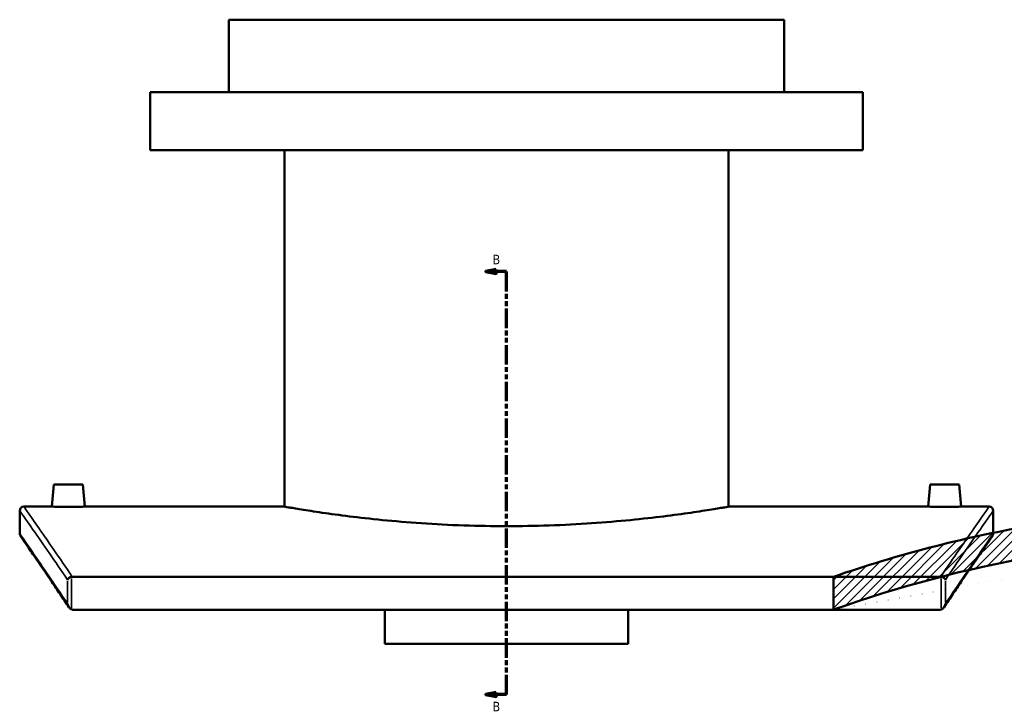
# Model space of a CAD drawing. Header units: millimetres. Extents: x -604 to 1145, y -409 to 894.
# Tile 2 of 11: x -604 to -129, y 109 to 441. Entities that reach past the tile are written whole.
import ezdxf

# ---------------------------------------------------------------- set-up
doc = ezdxf.new("R2010")
doc.units = ezdxf.units.MM
doc.linetypes.add('DOUBLE_DASH_CHAIN', pattern=[1.2403, 0.6614, -0.0827, 0.1654, -0.0827, 0.1654, -0.0827])
for name, color, linetype, lineweight in [('Hatch (ANSI)', 7, 'Continuous', 18), ('Section Line (ANSI)', 7, 'DOUBLE_DASH_CHAIN', 70), ('Visible (ANSI)', 7, 'Continuous', 50), ('Visible Narrow (ANSI)', 7, 'Continuous', 35)]:
    doc.layers.add(name, color=color, linetype=linetype, lineweight=lineweight)
doc.styles.add('Label Text (ANSI)', font='tahoma.ttf')

# ---------------------------------------------------------------- blocks, each defined once
blk = doc.blocks.new('2dTransSection0')
at = {"layer": 'Section Line (ANSI)', "linetype": 'Continuous'}
for p, q in [((-374.1, 320.41), (-379.1, 319.41)), ((-374.1, 319.41), (-379.1, 319.41)), ((-379.1, 319.41), (-374.1, 318.41)), ((-374.1, 318.41), (-374.1, 320.41)), ((-369.1, 319.41), (-374.1, 319.41)), ((-369.1, 309.82), (-369.1, 319.41)), ((-369.1, 115.25), (-369.1, 124.83)), ((-374.1, 116.25), (-379.1, 115.25)), ((-374.1, 115.25), (-379.1, 115.25)), ((-379.1, 115.25), (-374.1, 114.25)), ((-374.1, 114.25), (-374.1, 116.25)), ((-369.1, 115.25), (-374.1, 115.25))]:
    blk.add_line(p, q, dxfattribs=at)
at = {"layer": 'Section Line (ANSI)', "linetype": 'DOUBLE_DASH_CHAIN', "ltscale": 14.26161}
blk.add_line((-369.1, 115.25), (-369.1, 319.41), dxfattribs=at)
at = {"layer": 'Section Line (ANSI)', "linetype": 'Continuous', "flags": 128}
for points in [[(-374.1, 320.41), (-379.1, 319.41), (-374.1, 318.41), (-374.1, 320.41)], [(-374.1, 116.25), (-379.1, 115.25), (-374.1, 114.25), (-374.1, 116.25)]]:
    blk.add_lwpolyline(points, dxfattribs=at)
at = {"layer": 'Section Line (ANSI)'}
for points in [[(-374.1, 320.41), (-379.1, 319.41), (-374.1, 318.41), (-374.1, 320.41)], [(-374.1, 116.25), (-379.1, 115.25), (-374.1, 114.25), (-374.1, 116.25)]]:
    blk.add_solid(points, dxfattribs=at)
at = {"layer": 'Section Line (ANSI)', "char_height": 4.57, "attachment_point": 7, "style": 'Label Text (ANSI)'}
for insert in [(-375.85, 322.91), (-375.85, 107.17)]:
    blk.add_mtext('B', dxfattribs=dict(at, insert=insert))

msp = doc.modelspace()

# ---------------------------------------------------------------- hatches: boundary and pattern name
at = {"layer": 'Hatch (ANSI)'}
h = msp.add_hatch(dxfattribs=at)
h.set_pattern_fill('ANSI31', color=256, scale=25.4, style=0)
h.set_pattern_definition([(45, (0, 0), (-2.245064, 2.245064), [])])
edge = h.paths.add_edge_path()
edge.add_line((71.45, 319.41), (71.45, 200.5))
edge.add_ellipse((-10.05, -409.07), major_axis=(-609.58, 81.5), ratio=1, start_angle=270, end_angle=276.86992)
edge.add_line((-2.05, 205.88), (-2.05, 319.41))
edge.add_line((-2.05, 319.41), (-4.85, 319.41))
edge.add_line((-4.85, 319.41), (-4.85, 190.9))
edge.add_ellipse((-10.05, -409.07), major_axis=(599.98, -5.2), ratio=1, start_angle=66.63664, end_angle=90, ccw=False)
edge.add_line((232.65, 139.65), (235.8, 139.65))
edge.add_line((235.8, 139.65), (235.8, 154.65))
edge.add_ellipse((-10.05, -409.07), major_axis=(-563.72, 245.85), ratio=1, start_angle=270, end_angle=283.52449)
edge.add_line((97.15, 196.51), (97.15, 319.41))
edge.add_line((97.15, 319.41), (71.45, 319.41))
edge = h.paths.add_edge_path()
edge.add_line((-91.55, 200.5), (-91.55, 319.41))
edge.add_line((-91.55, 319.41), (-117.25, 319.41))
edge.add_line((-117.25, 319.41), (-117.25, 196.51))
edge.add_ellipse((-10.05, -409.07), major_axis=(-605.58, -107.2), ratio=1, start_angle=270, end_angle=279.05278)
edge.add_line((-211.2, 172.1), (-211.2, 156.2))
edge.add_ellipse((-10.05, -409.07), major_axis=(565.28, 201.15), ratio=1, start_angle=70.90883, end_angle=90, ccw=False)
edge.add_line((-15.25, 190.9), (-15.25, 319.41))
edge.add_line((-15.25, 319.41), (-18.05, 319.41))
edge.add_line((-18.05, 319.41), (-18.05, 205.88))
edge.add_ellipse((-10.05, -409.07), major_axis=(-614.95, -8), ratio=1, start_angle=270, end_angle=276.86992)

# ---------------------------------------------------------------- linework, layer by layer
at = {"layer": 'Visible (ANSI)'}
for p, q in [((-235.1, 440.93), (-503.1, 440.93)), ((-503.1, 405.93), (-503.1, 440.93)), ((-235.1, 405.93), (-235.1, 440.93)), ((-197.1, 405.93), (-541.1, 405.93)), ((-541.1, 377.93), (-541.1, 405.93)), ((-197.1, 377.93), (-197.1, 405.93)), ((-197.1, 377.93), (-541.1, 377.93)), ((-476.3, 205.93), (-476.3, 377.93)), ((-261.9, 205.93), (-261.9, 377.93)), ((-587.6, 216.53), (-588.53, 205.93)), ((-573.6, 216.53), (-587.6, 216.53)), ((-573.6, 216.53), (-572.68, 205.93)), ((-164.6, 216.53), (-165.53, 205.93)), ((-164.6, 216.53), (-150.6, 216.53)), ((-150.6, 216.53), (-149.68, 205.93)), ((-602.1, 205.93), (-588.53, 205.93)), ((-572.68, 205.93), (-476.3, 205.93)), ((-261.9, 205.93), (-165.53, 205.93)), ((-149.68, 205.93), (-136.1, 205.93)), ((-604.1, 192.93), (-604.1, 203.93)), ((-134.1, 203.93), (-134.1, 192.93)), ((-159.5, 172.1), (-578.7, 172.1)), ((-211.2, 172.1), (-211.2, 156.2)), ((-578.39, 156.2), (-159.82, 156.2)), ((-427.85, 139.65), (-427.85, 156.2)), ((-310.35, 156.2), (-310.35, 139.65)), ((-427.85, 139.65), (-310.35, 139.65))]:
    msp.add_line(p, q, dxfattribs=at)
for centre, radius, start, end in [((-602.1, 203.93), 2, 90, 180), ((-136.1, 203.93), 2, 0, 90), ((-10.05, -409.07), 615, 100.03845, 109.09122), ((-602.1, 192.93), 2, 180, 214.6621), ((-10.05, -409.07), 600, 90.49657, 109.58774), ((-136.1, 192.93), 2, 325.3379, 0)]:
    msp.add_arc(centre, radius, start, end, dxfattribs=at)
for points, knots in [([(-572.68, 205.93), (-572.68, 205.93), (-572.88, 205.92), (-573.68, 205.91), (-574.29, 205.91), (-575.7, 205.9), (-576.59, 205.89), (-578.55, 205.88), (-579.61, 205.88), (-580.6, 205.88), (-581.6, 205.88), (-582.66, 205.88), (-584.62, 205.89), (-585.51, 205.9), (-586.91, 205.91), (-587.52, 205.91), (-588.33, 205.92), (-588.53, 205.93), (-588.53, 205.93)], [3.58442, 3.58442, 3.58442, 3.58442, 3.883103, 3.883103, 4.181785, 4.181785, 4.480506, 4.480506, 4.779227, 4.779227, 4.779227, 5.077948, 5.077948, 5.376669, 5.376669, 5.675351, 5.675351, 5.974034, 5.974034, 5.974034, 5.974034]), ([(-261.9, 205.93), (-261.9, 205.93), (-262.55, 205.81), (-265.27, 205.35), (-267.34, 205), (-272.82, 204.11), (-276.22, 203.58), (-284.09, 202.44), (-288.55, 201.83), (-298.05, 200.65), (-303.42, 200.04), (-315.12, 198.89), (-321.44, 198.35), (-334.64, 197.46), (-341.53, 197.1), (-355.39, 196.63), (-362.36, 196.51), (-375.85, 196.51), (-382.82, 196.63), (-396.68, 197.1), (-403.56, 197.46), (-416.77, 198.35), (-423.09, 198.89), (-434.79, 200.04), (-440.15, 200.65), (-449.66, 201.83), (-454.12, 202.44), (-461.98, 203.58), (-465.39, 204.11), (-470.87, 205), (-472.94, 205.35), (-475.66, 205.81), (-476.3, 205.93), (-476.3, 205.93)], [16.187918, 16.187918, 16.187918, 16.187918, 18.211375, 18.211375, 20.234833, 20.234833, 22.25829, 22.25829, 24.281748, 24.281748, 26.30527, 26.30527, 28.328792, 28.328792, 30.352314, 30.352314, 32.375836, 32.375836, 34.399358, 34.399358, 36.422881, 36.422881, 38.446403, 38.446403, 40.469925, 40.469925, 42.493382, 42.493382, 44.51684, 44.51684, 46.540297, 46.540297, 48.563754, 48.563754, 48.563754, 48.563754]), ([(-149.68, 205.93), (-149.68, 205.93), (-149.88, 205.92), (-150.68, 205.91), (-151.29, 205.91), (-152.7, 205.9), (-153.59, 205.89), (-155.55, 205.88), (-156.61, 205.88), (-158.6, 205.88), (-159.66, 205.88), (-161.62, 205.89), (-162.51, 205.9), (-163.91, 205.91), (-164.52, 205.91), (-165.33, 205.92), (-165.53, 205.93), (-165.53, 205.93)], [1.194807, 1.194807, 1.194807, 1.194807, 1.493489, 1.493489, 1.792172, 1.792172, 2.090893, 2.090893, 2.389614, 2.389614, 2.688334, 2.688334, 2.987055, 2.987055, 3.285738, 3.285738, 3.58442, 3.58442, 3.58442, 3.58442]), ([(-580.32, 157.38), (-581.82, 159.62), (-583.26, 161.76), (-586, 165.82), (-587.3, 167.74), (-589.77, 171.38), (-590.93, 173.1), (-593.12, 176.31), (-594.14, 177.81), (-596.03, 180.58), (-596.91, 181.85), (-598.5, 184.18), (-599.22, 185.23), (-600.51, 187.09), (-601.07, 187.91), (-602.04, 189.32), (-602.45, 189.91), (-603.1, 190.85), (-603.34, 191.2), (-603.67, 191.67), (-603.75, 191.79), (-603.75, 191.79)], [0.983869, 0.983869, 0.983869, 0.983869, 3.047136, 3.047136, 5.110403, 5.110403, 7.173669, 7.173669, 9.236936, 9.236936, 11.300202, 11.300202, 13.363469, 13.363469, 15.426735, 15.426735, 17.490002, 17.490002, 19.553269, 19.553269, 21.616535, 21.616535, 21.616535, 21.616535]), ([(-134.46, 191.79), (-134.46, 191.79), (-134.54, 191.67), (-134.87, 191.2), (-135.11, 190.85), (-135.76, 189.91), (-136.16, 189.32), (-137.13, 187.91), (-137.7, 187.09), (-138.98, 185.23), (-139.71, 184.18), (-141.3, 181.85), (-142.17, 180.58), (-144.07, 177.81), (-145.09, 176.31), (-147.28, 173.1), (-148.44, 171.38), (-150.91, 167.74), (-152.21, 165.82), (-154.95, 161.76), (-156.39, 159.62), (-157.88, 157.38)], [25.655265, 25.655265, 25.655265, 25.655265, 27.718531, 27.718531, 29.781798, 29.781798, 31.845064, 31.845064, 33.908331, 33.908331, 35.971597, 35.971597, 38.034864, 38.034864, 40.098131, 40.098131, 42.161397, 42.161397, 44.224664, 44.224664, 46.28793, 46.28793, 46.28793, 46.28793]), ([(-579.02, 172.08), (-579.24, 172.04), (-579.46, 171.98), (-579.9, 171.8), (-580.11, 171.68), (-580.46, 171.42), (-580.6, 171.28), (-580.83, 170.99), (-580.92, 170.83), (-580.97, 170.68), (-580.97, 170.68), (-580.97, 170.68)], [-0.3054183, -0.3054183, -0.3054183, -0.3054183, -0.237271, -0.237271, -0.1565168, -0.1565168, -0.0795694, -0.0795694, 0, 0, 0.00078, 0.00078, 0.00078, 0.00078]), ([(-157.24, 170.68), (-157.24, 170.68), (-157.24, 170.68), (-157.29, 170.83), (-157.38, 170.99), (-157.6, 171.28), (-157.75, 171.42), (-158.1, 171.68), (-158.31, 171.8), (-158.75, 171.98), (-158.96, 172.04), (-159.19, 172.08)], [-0.304363, -0.304363, -0.304363, -0.304363, -0.3035876, -0.3035876, -0.2244951, -0.2244951, -0.148009, -0.148009, -0.0677389, -0.0677389, 0, 0, 0, 0]), ([(-580.97, 159.03), (-580.97, 159.03), (-580.97, 159.03), (-580.91, 158.67), (-580.8, 158.32), (-580.51, 157.67), (-580.33, 157.36), (-579.94, 156.89), (-579.74, 156.7), (-579.36, 156.45), (-579.2, 156.36), (-579.02, 156.31)], [-0.3828412, -0.3828412, -0.3828412, -0.3828412, -0.3817686, -0.3817686, -0.2547646, -0.2547646, -0.1390663, -0.1390663, -0.0557967, -0.0557967, 0, 0, 0, 0]), ([(-159.19, 156.31), (-159.01, 156.36), (-158.84, 156.45), (-158.47, 156.7), (-158.27, 156.89), (-157.87, 157.36), (-157.69, 157.67), (-157.4, 158.32), (-157.3, 158.67), (-157.24, 159.03), (-157.24, 159.03), (-157.24, 159.03)], [-0.3869286, -0.3869286, -0.3869286, -0.3869286, -0.3303778, -0.3303778, -0.2459826, -0.2459826, -0.1287205, -0.1287205, 0, 0, 0.0010872, 0.0010872, 0.0010872, 0.0010872]), ([(-159.19, 156.31), (-159.26, 156.28), (-159.33, 156.26), (-159.54, 156.22), (-159.68, 156.2), (-159.82, 156.2)], [0.28827899, 0.28827899, 0.28827899, 0.28827899, 0.31056746, 0.31056746, 0.35260655, 0.35260655, 0.35260655, 0.35260655])]:
    msp.add_open_spline(points, degree=3, knots=knots, dxfattribs=at)
for points in [[(-579.02, 172.08), (-578.92, 172.09), (-578.81, 172.1), (-578.7, 172.1)], [(-159.5, 172.1), (-159.4, 172.1), (-159.29, 172.09), (-159.19, 172.08)], [(-578.39, 156.2), (-578.6, 156.2), (-578.82, 156.24), (-579.02, 156.31)]]:
    msp.add_open_spline(points, degree=3, dxfattribs=at)
at = {"layer": 'Visible Narrow (ANSI)'}
for p, q in [((-579.02, 157.09), (-579.02, 171.29)), ((-159.19, 171.29), (-159.19, 157.09)), ((-580.97, 170.09), (-580.97, 159.61)), ((-157.24, 159.61), (-157.24, 170.09))]:
    msp.add_line(p, q, dxfattribs=at)
for points, knots in [([(-578.7, 172.1), (-581.98, 176.9), (-584.95, 181.23), (-590.73, 189.62), (-593.4, 193.47), (-599.87, 202.76), (-602.1, 205.93), (-602.1, 205.93)], [-46.1705, -46.1705, -46.1705, -46.1705, -41.672199, -41.672199, -36.30506, -36.30506, -25.570798, -25.570798, -25.570798, -25.570798]), ([(-136.1, 205.93), (-136.1, 205.93), (-138.33, 202.76), (-144.81, 193.47), (-147.48, 189.62), (-153.26, 181.23), (-156.23, 176.9), (-159.5, 172.1)], [-21.46911, -21.46911, -21.46911, -21.46911, -10.734555, -10.734555, -5.367278, -5.367278, -0.869408, -0.869408, -0.869408, -0.869408]), ([(-604.1, 203.93), (-604.1, 203.93), (-601.87, 200.77), (-595.38, 191.51), (-592.7, 187.67), (-586.99, 179.43), (-584.12, 175.28), (-580.97, 170.68)], [25.570798, 25.570798, 25.570798, 25.570798, 36.30506, 36.30506, 41.672199, 41.672199, 46.024646, 46.024646, 46.024646, 46.024646]), ([(-157.24, 170.68), (-154.09, 175.28), (-151.22, 179.43), (-145.5, 187.67), (-142.83, 191.51), (-136.34, 200.77), (-134.1, 203.93), (-134.1, 203.93)], [1.015262, 1.015262, 1.015262, 1.015262, 5.367278, 5.367278, 10.734555, 10.734555, 21.46911, 21.46911, 21.46911, 21.46911]), ([(-580.97, 159.03), (-581.79, 160.26), (-582.6, 161.46), (-590.05, 172.5), (-595.26, 180.11), (-602.3, 190.33), (-604.1, 192.93), (-604.1, 192.93)], [1.148588, 1.148588, 1.148588, 1.148588, 2.291965, 2.291965, 11.954257, 11.954257, 21.616535, 21.616535, 21.616535, 21.616535]), ([(-134.1, 192.93), (-134.1, 192.93), (-135.91, 190.33), (-142.94, 180.11), (-148.16, 172.5), (-155.6, 161.46), (-156.41, 160.26), (-157.24, 159.03)], [25.655265, 25.655265, 25.655265, 25.655265, 35.317128, 35.317128, 44.978986, 44.978986, 46.123212, 46.123212, 46.123212, 46.123212])]:
    msp.add_open_spline(points, degree=3, knots=knots, dxfattribs=at)

# ---------------------------------------------------------------- block references
at = {"layer": 'Section Line (ANSI)'}
msp.add_blockref('2dTransSection0', (0, 0), dxfattribs=at)

doc.saveas('drawing.dxf')
